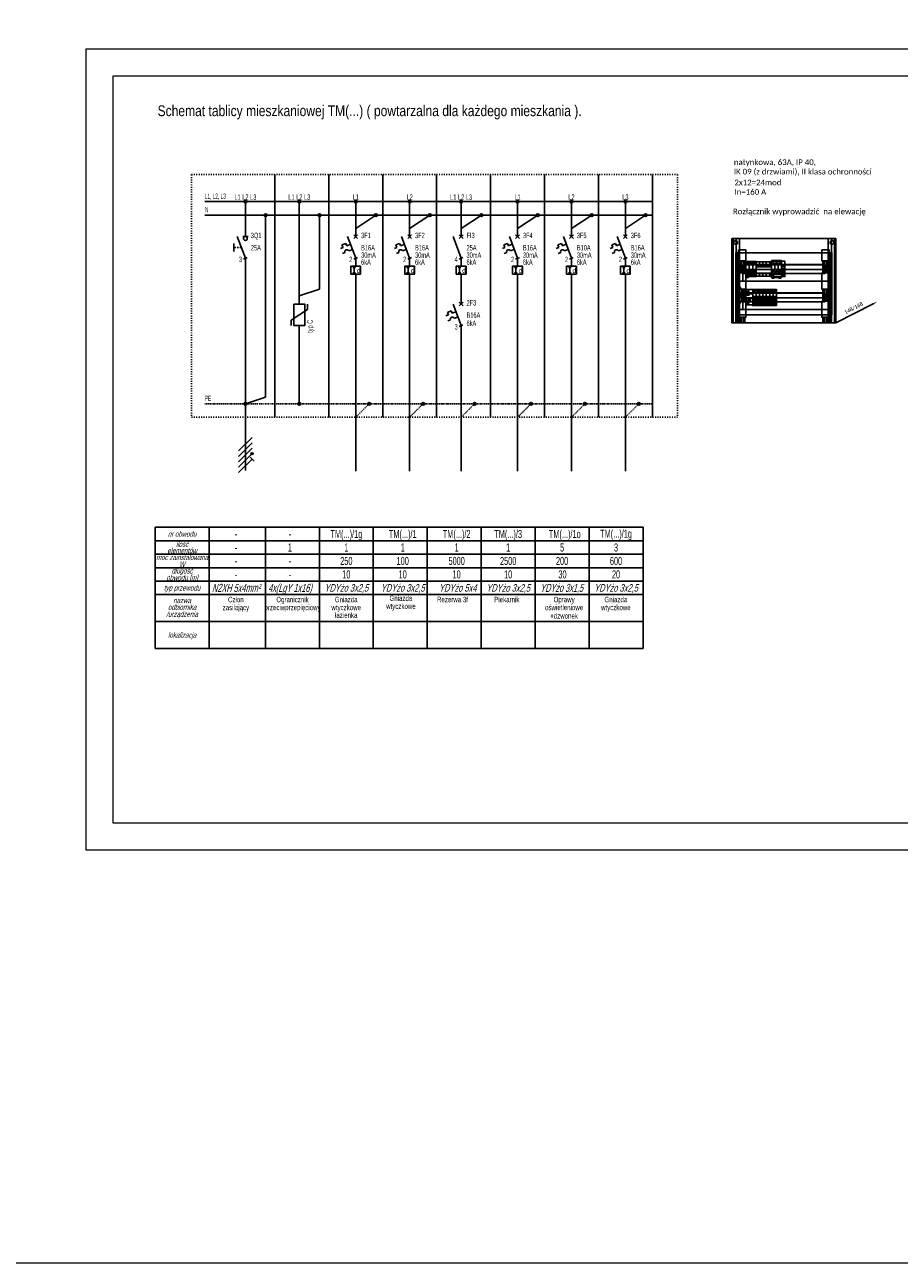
# Model space of a CAD drawing. Header units: millimetres. Extents: x 284606 to 628701, y -213781 to -93475.
# Tile 72 of 102: x 320077 to 323319, y -119282 to -114688. Entities that reach past the tile are written whole.
import ezdxf
from ezdxf.enums import TextEntityAlignment as Align

# ---------------------------------------------------------------- set-up
doc = ezdxf.new("R2010")
doc.units = ezdxf.units.MM
doc.linetypes.add('ACAD_ISO03W100', pattern=[30, 12, -18])
doc.linetypes.add('KRESKAKROPKA', pattern=[25.4, 12.7, -6.35, 0, -6.35])
doc.layers.get('0').update_dxf_attribs({"lineweight": 0})
doc.layers.add('!STR_Ocieplenie 0.05', color=1, linetype='Continuous', lineweight=5)
doc.layers.add('I-ee-tekst', color=7, linetype='Continuous', lineweight=13)
for name, color, linetype in [('4', 7, 'Continuous'), ('4_device', 7, 'Continuous'), ('4_device_descr', 7, 'Continuous'), ('6', 7, 'Continuous'), ('_ELPRO_APARATY', 6, 'Continuous'), ('_ELPRO_EL', 2, 'Continuous'), ('_ELPRO_TEKST', 7, 'Continuous'), ('I-ee-aparaty', 6, 'Continuous'), ('I-ee-linie', 2, 'Continuous'), ('LAYER1', 7, 'Continuous'), ('LAYER25', 7, 'Continuous'), ('LAYER31', 7, 'Continuous')]:
    doc.layers.add(name, color=color, linetype=linetype)
doc.styles.add('ELPRO', font='arial.ttf')
doc.styles.get("Standard").update_dxf_attribs({"font": 'calibri.ttf'})

# ---------------------------------------------------------------- blocks, each defined once
blk = doc.blocks.new('polaczenie_elektryczne')
h = blk.add_hatch(color=256)
h.dxf.hatch_style = 1
edge = h.paths.add_edge_path()
edge.add_ellipse((35, 175), major_axis=(0.5, 0), ratio=1, start_angle=0, end_angle=360)
blk.add_circle((35, 175), 0.5)
at = {"color": 7, "style": 'ELPRO', "width": 0.6}
blk.add_attdef('NUMER_FAZY', text='', height=2, dxfattribs=at).set_placement((35, 175.66), align=Align.CENTER)
blk = doc.blocks.new('3Q')
for p, q in [((55, 154), (52, 162)), ((54, 162), (56, 162)), ((55, 162), (55, 165)), ((50.73, 156.5), (50.73, 159.5)), ((55.69, 154.3), (54.31, 153.7)), ((55, 154), (55, 151))]:
    blk.add_line(p, q)
at = {"linetype": 'KRESKAKROPKA', "ltscale": 0.04}
blk.add_lwpolyline([(53.5, 158), (50.73, 158)], dxfattribs=at)
blk.add_circle((55, 161.3), 0.7)
at = {"color": 7, "style": 'ELPRO', "width": 0.6}
for tag, p in [('NUMER_APARATU', (57, 161.45)), ('PRAD_ZNAMIONOWY', (57, 156.89)), ('ZWARCIOWA_ZDOLNOSC_LACZENIOWA', (57, 153.89))]:
    blk.add_attdef(tag, p, '', height=2, dxfattribs=at)
blk.add_attdef('ILOSC_BIEGUNOW', text='', height=2, dxfattribs=at).set_placement((53.74, 152.56), align=Align.RIGHT)
blk.add_attdef('NUMER_KATALOGOWY', text='', height=2, rotation=90, dxfattribs=at).set_placement((51.94, 151.91), align=Align.RIGHT)
blk = doc.blocks.new('A$C2506')
blk.add_hatch(color=7).paths.add_polyline_path([(2.94, -13.5, 1), (2.06, -13.5, 1)])
for p, q in [((-2.5, -12.5), (2.5, -7.5)), ((-2.5, -14.5), (2.5, -9.5)), ((-2.5, -16.5), (2.5, -11.5)), ((-2.5, -18.5), (2.5, -13.5)), ((-2.5, -20.5), (2.5, -15.5)), ((1.75, -14.75), (3.25, -16.25))]:
    blk.add_line(p, q)
at = {"color": 7}
blk.add_circle((2.5, -13.5), 0.435, dxfattribs=at)
blk = doc.blocks.new('ochronnik_typ_C')
for p, q in [((235, 140), (235, 137)), ((238, 135), (232, 131)), ((238, 137), (238, 135)), ((232, 131), (232, 129)), ((235, 129), (235, 126))]:
    blk.add_line(p, q)
blk.add_lwpolyline([(233, 137), (237, 137), (237, 129), (233, 129)], close=True)
at = {"color": 7, "style": 'ELPRO', "width": 0.6}
for tag, p in [('NUMER_KATALOGOWY', (231.14, 131.2)), ('TYP', (239.94, 131.2))]:
    blk.add_attdef(tag, text='', height=2, rotation=90, dxfattribs=at).set_placement(p, align=Align.RIGHT)
blk = doc.blocks.new('3F')
for p, q in [((155, 154), (152, 162)), ((154.29, 162.71), (155.71, 161.29)), ((154.29, 161.29), (155.71, 162.71)), ((155, 162), (155, 165)), ((149.38, 157.59), (150.3, 157.99)), ((149.91, 158.91), (151.29, 159.5)), ((150.3, 157.99), (149.91, 158.91)), ((151.29, 159.5), (151.68, 158.58)), ((151.68, 158.58), (153.06, 159.17)), ((153.76, 157.29), (152.39, 156.7)), ((150.09, 155.72), (151.01, 156.11)), ((155.69, 154.3), (154.31, 153.7)), ((155, 154), (155, 151)), ((153.89, 150.55), (154.89, 150.55)), ((154.89, 148.55), (153.89, 148.55)), ((154.39, 150.55), (154.39, 148.55)), ((155, 148.1), (155, 144))]:
    blk.add_line(p, q)
blk.add_lwpolyline([(153.19, 151), (156.81, 151), (156.81, 148.1), (153.19, 148.1)], close=True)
blk.add_arc((151.7, 156.41), 0.75, 23.1986, 203.1986)
at = {"width": 0.8}
blk.add_text('d', height=1.75, dxfattribs=at).set_placement((155.39, 148.55))
at = {"color": 7, "style": 'ELPRO', "width": 0.6}
for tag, p in [('NUMER_APARATU', (157, 161.45)), ('PRAD_ZNAMIONOWY', (157, 156.89)), ('ZWARCIOWA_ZDOLNOSC_LACZENIOWA', (157, 151.54)), ('PRAD_ROZNICOWY', (157, 154.15))]:
    blk.add_attdef(tag, p, '', height=2, dxfattribs=at)
blk.add_attdef('ILOSC_BIEGUNOW', text='', height=2, dxfattribs=at).set_placement((153.74, 152.56), align=Align.RIGHT)
blk.add_attdef('NUMER_KATALOGOWY', text='', height=2, rotation=90, dxfattribs=at).set_placement((151.94, 151.91), align=Align.RIGHT)
blk = doc.blocks.new('FI')
for p, q in [((175, 154), (172, 162)), ((174.29, 162.71), (175.71, 161.29)), ((174.29, 161.29), (175.71, 162.71)), ((175, 162), (175, 165)), ((175.69, 154.3), (174.31, 153.7)), ((175, 154), (175, 151)), ((173.89, 150.55), (174.89, 150.55)), ((174.89, 148.55), (173.89, 148.55)), ((174.39, 150.55), (174.39, 148.55)), ((175, 148.1), (175, 144))]:
    blk.add_line(p, q)
blk.add_lwpolyline([(173.19, 151), (176.81, 151), (176.81, 148.1), (173.19, 148.1)], close=True)
at = {"width": 0.8}
blk.add_text('d', height=1.75, dxfattribs=at).set_placement((175.39, 148.55))
at = {"color": 7, "style": 'ELPRO', "width": 0.6}
for tag, p in [('NUMER_APARATU', (177, 161.45)), ('PRAD_ZNAMIONOWY', (177, 156.89)), ('ZWARCIOWA_ZDOLNOSC_LACZENIOWA', (177, 151.54)), ('PRAD_ROZNICOWY', (177, 154.15))]:
    blk.add_attdef(tag, p, '', height=2, dxfattribs=at)
blk.add_attdef('ILOSC_BIEGUNOW', text='', height=2, dxfattribs=at).set_placement((173.74, 152.56), align=Align.RIGHT)
blk.add_attdef('NUMER_KATALOGOWY', text='', height=2, rotation=90, dxfattribs=at).set_placement((171.94, 151.91), align=Align.RIGHT)
blk = doc.blocks.new('2F')
for p, q in [((135, 154), (132, 162)), ((134.29, 162.71), (135.71, 161.29)), ((134.29, 161.29), (135.71, 162.71)), ((135, 162), (135, 165)), ((129.38, 157.59), (130.3, 157.99)), ((129.91, 158.91), (131.29, 159.5)), ((130.3, 157.99), (129.91, 158.91)), ((131.29, 159.5), (131.68, 158.58)), ((131.68, 158.58), (133.06, 159.17)), ((133.76, 157.29), (132.39, 156.7)), ((130.09, 155.72), (131.01, 156.11)), ((135.69, 154.3), (134.31, 153.7)), ((135, 154), (135, 151))]:
    blk.add_line(p, q)
blk.add_arc((131.7, 156.41), 0.75, 23.1986, 203.1986)
at = {"color": 7, "style": 'ELPRO', "width": 0.6}
for tag, p in [('NUMER_APARATU', (137, 161.45)), ('PRAD_ZNAMIONOWY', (137, 156.89)), ('ZWARCIOWA_ZDOLNOSC_LACZENIOWA', (137, 153.89))]:
    blk.add_attdef(tag, p, '', height=2, dxfattribs=at)
blk.add_attdef('ILOSC_BIEGUNOW', text='', height=2, dxfattribs=at).set_placement((133.74, 152.56), align=Align.RIGHT)
blk.add_attdef('NUMER_KATALOGOWY', text='', height=2, rotation=90, dxfattribs=at).set_placement((131.94, 151.91), align=Align.RIGHT)
blk = doc.blocks.new('__EDIGRA2__3019_G')
at = {"layer": 'LAYER25', "color": 7}
for points in [[(0, 0), (18, 0), (18, -85), (0, -85)], [(0, -57), (13, -57), (13, -63), (0, -63)], [(4, -64), (14, -64), (14, -68), (4, -68)], [(9, -7), (10, -7), (10, -8), (11, -8), (11, -9), (10, -9), (10, -11), (9, -11), (9, -9), (7, -9), (7, -8), (9, -8)], [(9, -74), (10, -74), (10, -76), (12, -76), (12, -77), (10, -77), (10, -78), (9, -78), (9, -77), (8, -77), (8, -76), (9, -76)]]:
    blk.add_lwpolyline(points, close=True, dxfattribs=at)
for centre, radius in [((9, -9), 4), ((9.5, -8.5), 3.5), ((9.5, -8.5), 2.5), ((10, -76), 4), ((9.5, -76.5), 3.5), ((9.5, -76.5), 2.5)]:
    blk.add_circle(centre, radius, dxfattribs=at)
at = {"layer": 'LAYER31', "color": 7}
for p, q in [((0, -38), (18, -38)), ((0, -40), (18, -40)), ((4, -55), (14, -55))]:
    blk.add_line(p, q, dxfattribs=at)
for points in [[(0, -19), (18, -19), (18, -64), (0, -64)], [(0, -58), (18, -58), (18, -64), (0, -64)], [(4, -44), (14, -44), (14, -46), (4, -46)], [(4, -46), (14, -46), (14, -58), (4, -58)], [(5, -38), (13, -38), (13, -39), (5, -39)]]:
    blk.add_lwpolyline(points, close=True, dxfattribs=at)
blk.add_circle((9, -51), 9, dxfattribs=at)
blk = doc.blocks.new('d_isw_60_3p')
at = {"layer": '4_device'}
for p, q in [((0, 81), (0, 0)), ((0, 81), (18, 81)), ((11.3, 76), (6.3, 70.4)), ((11.7, 75.6), (6.7, 70)), ((18, 81), (54, 81)), ((18, 81), (18, 31.7)), ((18, 81), (18, 31.7)), ((29.3, 76), (24.3, 70.4)), ((29.7, 75.6), (24.7, 70)), ((36, 81), (36, 31.7)), ((47.3, 76), (42.3, 70.4)), ((47.7, 75.6), (42.7, 70)), ((54, 81), (54, 0)), ((0, 63), (18, 63)), ((0, 18), (18, 18)), ((0, 0), (18, 0)), ((3.5, 38), (3.5, 23)), ((3.5, 38), (14.5, 38)), ((3.5, 34.2), (14.5, 34.2)), ((3.5, 31.7), (21.5, 31.7)), ((3.5, 29.2), (21.5, 29.2)), ((3.5, 23), (21.5, 23)), ((3.5, -5), (3.5, 0)), ((11.3, 5), (6.3, 10.6)), ((11.7, 5.4), (6.7, 11)), ((14.5, 38), (14.5, 23)), ((14.5, -5), (14.5, 0)), ((18, 63), (54, 63)), ((18, 23), (18, 0)), ((18, 23), (18, 0)), ((18, 18), (54, 18)), ((18, 0), (54, 0)), ((21.5, 38), (21.5, 23)), ((21.5, 38), (32.5, 38)), ((21.5, 34.2), (32.5, 34.2)), ((21.5, 31.7), (39.5, 31.7)), ((21.5, 29.2), (39.5, 29.2)), ((21.5, 23), (39.5, 23)), ((29.3, 5), (24.3, 10.6)), ((29.7, 5.4), (24.7, 11)), ((32.5, 38), (32.5, 23)), ((36, 23), (36, 0)), ((39.5, 38), (39.5, 23)), ((39.5, 38), (50.5, 38)), ((39.5, 34.2), (50.5, 34.2)), ((39.5, 31.7), (50.5, 31.7)), ((39.5, 29.2), (50.5, 29.2)), ((39.5, 23), (50.5, 23)), ((47.3, 5), (42.3, 10.6)), ((47.7, 5.4), (42.7, 11)), ((50.5, 38), (50.5, 23)), ((3.5, -5), (14.5, -5)), ((6.5, -1.5), (11.5, -1.5)), ((6.5, -3.5), (11.5, -3.5))]:
    blk.add_line(p, q, dxfattribs=at)
for centre in [(9, 73), (27, 73), (45, 73), (9, 8), (27, 8), (45, 8)]:
    blk.add_circle(centre, 3.75, dxfattribs=at)
for centre, start, end in [((6.5, -2.5), 90, 270), ((11.5, -2.5), 270, 90)]:
    blk.add_arc(centre, 1, start, end, dxfattribs=at)
at = {"layer": '4_device_descr', "lineweight": 0, "width": 0.8}
blk.add_attdef('DESIGNATION', (34.5, 96), '', height=15, rotation=90, dxfattribs=at)
at = {"layer": '4_device_descr', "lineweight": 0, "flags": 1}
for tag, p in [('2', (3.9, 68.7)), ('3', (3.9, 64.7)), ('1', (3.9, 72.7)), ('4', (3.9, 60.7)), ('5', (3.9, 56.7)), ('LONGNAME', (3.9, 44.7)), ('REFNB', (3.9, 36.7))]:
    blk.add_attdef(tag, p, '', height=2.5, dxfattribs=at)
at = {"layer": '4_device_descr', "flags": 1}
for tag, p in [('6', (3.9, 52.7)), ('7', (3.9, 48.7))]:
    blk.add_attdef(tag, p, '', height=2.5, dxfattribs=at)
at = {"layer": '4_device_descr', "lineweight": 50}
blk.add_attdef('SHORTNAME', (3.9, 40.7), '', height=4, dxfattribs=at)
blk = doc.blocks.new('__EDIGRA2__3035_G')
at = {"layer": 'LAYER25', "color": 7}
for p, q in [((6, -69), (6, -65)), ((13, -69), (13, -65)), ((0, -73), (18, -73)), ((3, -76), (7, -76)), ((4, -67), (8, -67)), ((5, -78), (5, -74)), ((10, -76), (14, -76)), ((11, -67), (15, -67)), ((12, -78), (12, -74))]:
    blk.add_line(p, q, dxfattribs=at)
blk.add_lwpolyline([(0, 0), (18, 0), (18, -81), (0, -81)], close=True, dxfattribs=at)
for centre in [(6.5, -66.5), (13.5, -66.5), (5.5, -76.5), (12.5, -76.5)]:
    blk.add_circle(centre, 2.5, dxfattribs=at)
at = {"layer": 'LAYER31', "color": 7}
blk.add_line((4, -49), (14, -49), dxfattribs=at)
for points in [[(0, -18), (18, -18), (18, -63), (0, -63)], [(0, -19), (18, -19), (18, -22), (0, -22)], [(0, -27), (18, -27), (18, -39), (0, -39)], [(4, -49), (5, -46), (5, -44), (7, -41), (9, -40), (10, -40), (12, -41), (13, -44), (14, -46), (14, -49)], [(14, -49), (14, -51), (13, -54), (12, -56), (10, -58), (9, -58), (7, -56), (5, -54), (5, -51), (4, -49)]]:
    blk.add_lwpolyline(points, close=True, dxfattribs=at)
at = {"layer": 'LAYER31', "color": 7, "width": 0.75}
for s, p in [('2', (15, -50)), ('3', (15, -57)), ('1', (15, -44))]:
    blk.add_text(s, height=3, dxfattribs=at).set_placement(p)
blk = doc.blocks.new('__EDIGRA2__3089_G')
at = {"layer": 'LAYER25', "color": 7}
for p, q in [((18, -16), (18, 0)), ((36, -16), (36, 0)), ((54, -16), (54, 0)), ((72, -16), (72, 0)), ((18, -77), (18, -61)), ((36, -77), (36, -61)), ((54, -77), (54, -61)), ((72, -77), (72, -61))]:
    blk.add_line(p, q, dxfattribs=at)
blk.add_lwpolyline([(0, 0), (81, 0), (81, -77), (0, -77)], close=True, dxfattribs=at)
at = {"layer": 'LAYER31', "color": 7}
for points in [[(0, -16), (81, -16), (81, -61), (0, -61)], [(0, -23), (81, -23), (81, -27), (0, -27)]]:
    blk.add_lwpolyline(points, close=True, dxfattribs=at)
blk = doc.blocks.new('d_prd_3p')
at = {"layer": '4_device'}
for p, q in [((0, 90), (54, 90)), ((0, 90), (0, 0)), ((0, 87), (18, 87)), ((0, 73.5), (0, 16.5)), ((0, 73.5), (0, 16.5)), ((0, 73.5), (18, 73.5)), ((0, 67.5), (18, 67.5)), ((18, 87), (36, 87)), ((18, 73.5), (36, 73.5)), ((18, 73.5), (18, 16.5)), ((18, 67.5), (36, 67.5)), ((36, 87), (54, 87)), ((36, 73.5), (36, 16.5)), ((36, 73.5), (36, 16.5)), ((36, 73.5), (54, 73.5)), ((36, 67.5), (54, 67.5)), ((54, 90), (54, 0)), ((0, 22.5), (18, 22.5)), ((0, 16.5), (18, 16.5)), ((0, 3), (18, 3)), ((0, 0), (18, 0)), ((7.8, 30.6), (7.8, 34.3)), ((10.1, 30.6), (10.1, 34.3)), ((18, 22.5), (36, 22.5)), ((18, 16.5), (36, 16.5)), ((18, 3), (36, 3)), ((25.8, 30.6), (25.8, 34.3)), ((28.1, 30.6), (28.1, 34.3)), ((36, 22.5), (54, 22.5)), ((36, 16.5), (54, 16.5)), ((36, 3), (54, 3)), ((43.8, 30.6), (43.8, 34.3)), ((46.1, 30.6), (46.1, 34.3)), ((3, 0), (3, -1.5)), ((4.5, -3), (13.5, -3)), ((15, 0), (15, -1.5)), ((18, 0), (36, 0)), ((36, 0), (54, 0)), ((39, 0), (39, -1.5)), ((40.5, -3), (49.5, -3)), ((51, 0), (51, -1.5))]:
    blk.add_line(p, q, dxfattribs=at)
for centre, radius in [((9, 80), 3.5), ((27, 80), 3.5), ((45, 80), 3.5), ((9, 10), 3.5), ((9, 37.6), 1.15), ((45, 37.6), 1.15)]:
    blk.add_circle(centre, radius, dxfattribs=at)
for centre, radius, start, end in [((9, 34.3), 1.15, 0, 180), ((9, 30.6), 1.15, 180, 0), ((27, 34.3), 1.15, 0, 180), ((27, 30.6), 1.15, 180, 0), ((45, 34.3), 1.15, 0, 180), ((45, 30.6), 1.15, 180, 0), ((4.5, -1.5), 1.5, 180, 270), ((13.5, -1.5), 1.5, 270, 0), ((40.5, -1.5), 1.5, 180, 270), ((49.5, -1.5), 1.5, 270, 0)]:
    blk.add_arc(centre, radius, start, end, dxfattribs=at)
at = {"layer": '4_device_descr', "lineweight": 50, "width": 0.8}
blk.add_attdef('DESIGNATION', (34.5, 105), '', height=15, rotation=90, dxfattribs=at)
at = {"layer": '4_device_descr', "lineweight": 0, "flags": 1}
for tag, p in [('2', (3.9, 77.7)), ('3', (3.9, 73.7)), ('4', (3.9, 69.7)), ('5', (3.9, 65.7)), ('1', (3.9, 81.7)), ('LONGNAME', (3.9, 53.7)), ('REFNB', (3.9, 45.7))]:
    blk.add_attdef(tag, p, '', height=2.5, dxfattribs=at)
at = {"layer": '4_device_descr', "flags": 1}
for tag, p in [('6', (3.9, 61.7)), ('7', (3.9, 57.7))]:
    blk.add_attdef(tag, p, '', height=2.5, dxfattribs=at)
at = {"layer": '4_device_descr', "lineweight": 50}
blk.add_attdef('SHORTNAME', (3.9, 49.7), '', height=4, dxfattribs=at)
blk = doc.blocks.new('__EDIGRA2__3057_G')
at = {"layer": 'LAYER25', "color": 7}
blk.add_lwpolyline([(0, 0), (36, 0), (36, -81), (0, -81)], close=True, dxfattribs=at)
for centre in [(5, -11), (14, -11), (5, -72), (14, -72)]:
    blk.add_circle(centre, 3, dxfattribs=at)
at = {"layer": 'LAYER31', "color": 7}
for p, q in [((0, -47), (36, -47)), ((20, -47), (20, -60))]:
    blk.add_line(p, q, dxfattribs=at)
for points in [[(0, -18), (36, -18), (36, -63), (0, -63)], [(0, -47), (23, -47), (23, -60), (0, -60)], [(0, -60), (18, -60), (18, -63), (0, -63)], [(4, -47), (14, -47), (14, -60), (4, -60)], [(5, -25), (17, -25), (17, -29), (5, -29)], [(18, -18), (36, -18), (36, -23), (18, -23)], [(18, -60), (23, -60), (23, -61), (18, -61)]]:
    blk.add_lwpolyline(points, close=True, dxfattribs=at)

msp = doc.modelspace()

# ---------------------------------------------------------------- linework, layer by layer
at = {"layer": '!STR_Ocieplenie 0.05', "color": 253, "ltscale": 1.5, "true_color": 0x999999}
msp.add_lwpolyline([(310051.6, -93474.8), (332648.5, -93474.8), (332648.5, -119282.2), (310051.6, -119282.2)], close=True, dxfattribs=at)
for p, q in [((324502.9, -114778.8), (320302.9, -114778.8)), ((320302.9, -114778.8), (320302.9, -117748.8)), ((320302.9, -117748.8), (324502.9, -117748.8))]:
    msp.add_line(p, q)
msp.add_lwpolyline([(324402.9, -114878.8), (320402.9, -114878.8), (320402.9, -117648.8), (324402.9, -117648.8)], close=True)
at = {"layer": '6'}
msp.add_line((323085, -115794.2), (323223, -115723.2), dxfattribs=at)
msp.add_solid([(323221.3, -115720.6), (323223.9, -115725.8), (323238.2, -115715.2)], dxfattribs=at)
at = {"layer": '_ELPRO_EL', "color": 7, "linetype": 'ACAD_ISO03W100', "ltscale": 0.3}
for p, q in [((320695, -115244.1), (320695, -116144.1)), ((320695, -115244.1), (322496.9, -115244.1)), ((322496.9, -115244.1), (322496.9, -116144.1)), ((320695, -116144.1), (322496.9, -116144.1))]:
    msp.add_line(p, q, dxfattribs=at)
at = {"layer": '_ELPRO_EL', "color": 252}
for p, q in [((321004.1, -115244.1), (321004.1, -116144.1)), ((321204.1, -115244.1), (321204.1, -116144.1)), ((321204.1, -115244.1), (321204.1, -116144.1)), ((321204.1, -115244.1), (321204.1, -116144.1)), ((321404.1, -115244.1), (321404.1, -116144.1)), ((321404.1, -115244.1), (321404.1, -116144.1)), ((321604.1, -115244.1), (321604.1, -116144.1)), ((321604.1, -115244.1), (321604.1, -116144.1)), ((321804.1, -115244.1), (321804.1, -116144.1)), ((321804.1, -115244.1), (321804.1, -116144.1)), ((322004.1, -115244.1), (322004.1, -116144.1)), ((322204.1, -115244.1), (322204.1, -116144.1)), ((322404.1, -115244.1), (322404.1, -116144.1)), ((322404.1, -115244.1), (322404.1, -116144.1))]:
    msp.add_line(p, q, dxfattribs=at)
at = {"layer": '_ELPRO_EL', "color": 5}
for p, q in [((320745, -115344.1), (322404.1, -115344.1)), ((321204.1, -115344.1), (322404.1, -115344.1)), ((320745, -115394.1), (322404.1, -115394.1)), ((321204.1, -115394.1), (322404.1, -115394.1))]:
    msp.add_line(p, q, dxfattribs=at)
at = {"layer": '_ELPRO_EL'}
for p, q in [((320895, -115444.1), (320895, -115344.1)), ((321095, -115444.1), (321095, -115344.1)), ((320970, -115394.1), (320970, -116069.1)), ((321170, -115394.1), (321170, -115669.1)), ((321095, -115444.1), (321095, -115694.1)), ((320895, -115584.1), (320895, -116341.1)), ((321170, -115669.1), (321095, -115694.1)), ((321095, -115834.1), (321095, -116094.1)), ((320970, -116069.1), (320895, -116094.1))]:
    msp.add_line(p, q, dxfattribs=at)
at = {"layer": '_ELPRO_EL', "color": 6, "linetype": 'ACAD_ISO03W100', "ltscale": 0.1}
for p in [(320745, -116094.1), (321204.1, -116094.1)]:
    msp.add_line(p, (322404.1, -116094.1), dxfattribs=at)
at = {"layer": 'I-ee-linie'}
for p, q in [((321304.1, -115444.1), (321304.1, -115344.1)), ((321504.1, -115444.1), (321504.1, -115344.1)), ((321695, -115444.1), (321695, -115344.1)), ((321904.1, -115444.1), (321904.1, -115344.1)), ((322104.1, -115444.1), (322104.1, -115344.1)), ((322304.1, -115444.1), (322304.1, -115344.1)), ((321304.1, -115444.1), (321379.1, -115394.1)), ((321504.1, -115444.1), (321579.1, -115394.1)), ((321695, -115444.1), (321770, -115394.1)), ((321904.1, -115444.1), (321979.1, -115394.1)), ((322104.1, -115444.1), (322179.1, -115394.1)), ((322304.1, -115444.1), (322379.1, -115394.1)), ((321304.1, -115654.1), (321304.1, -116344.1)), ((321504.1, -115654.1), (321504.1, -116344.1)), ((321695, -115654.1), (321695, -115694.1)), ((321904.1, -115654.1), (321904.1, -116344.1)), ((322104.1, -115654.1), (322104.1, -116344.1)), ((322304.1, -115654.1), (322304.1, -116344.1)), ((321695, -115834.1), (321695, -116344.1))]:
    msp.add_line(p, q, dxfattribs=at)
at = {"layer": 'I-ee-linie', "color": 6, "linetype": 'ACAD_ISO03W100', "ltscale": 0.1}
for p, q in [((321354.1, -116094.1), (321304.1, -116144.1)), ((321554.1, -116094.1), (321504.1, -116144.1)), ((321745, -116094.1), (321695, -116144.1)), ((321745, -116094.1), (321695, -116144.1)), ((321954.1, -116094.1), (321904.1, -116144.1)), ((322154.1, -116094.1), (322104.1, -116144.1)), ((322354.1, -116094.1), (322304.1, -116144.1))]:
    msp.add_line(p, q, dxfattribs=at)
at = {"layer": 'I-ee-linie', "color": 7}
for p, q in [((320560.3, -116552.1), (322369.4, -116552.1)), ((320560.3, -117002.1), (320560.3, -116552.1)), ((320760.3, -116552.1), (320760.3, -117002.1)), ((320969.4, -116552.1), (320969.4, -117002.1)), ((321169.4, -116552.1), (321169.4, -117002.1)), ((321169.4, -116552.1), (321169.4, -117002.1)), ((321169.4, -116552.1), (321169.4, -117002.1)), ((321369.4, -116552.1), (321369.4, -117002.1)), ((321369.4, -116552.1), (321369.4, -117002.1)), ((321569.4, -116552.1), (321569.4, -117002.1)), ((321569.4, -116552.1), (321569.4, -117002.1)), ((321569.4, -116552.1), (321569.4, -117002.1)), ((321569.4, -116552.1), (321569.4, -117002.1)), ((321569.4, -116552.1), (321569.4, -117002.1)), ((321769.4, -116552.1), (321769.4, -117002.1)), ((321769.4, -116552.1), (321769.4, -117002.1)), ((321969.4, -116552.1), (321969.4, -117002.1)), ((322169.4, -116552.1), (322169.4, -117002.1)), ((322169.4, -116552.1), (322169.4, -117002.1)), ((322369.4, -116552.1), (322369.4, -117002.1)), ((322369.4, -116552.1), (322369.4, -117002.1)), ((322369.4, -116552.1), (322369.4, -117002.1)), ((320560.3, -116602.1), (322369.4, -116602.1)), ((320560.3, -116652.1), (322369.4, -116652.1)), ((320560.3, -116702.1), (322369.4, -116702.1)), ((320560.3, -116752.1), (322369.4, -116752.1)), ((320560.3, -116802.1), (322369.4, -116802.1)), ((320560.3, -116902.1), (322369.4, -116902.1)), ((320560.3, -117002.1), (322369.4, -117002.1))]:
    msp.add_line(p, q, dxfattribs=at)
at = {"layer": 'I-ee-linie', "color": 0}
for p, q in [((321369.4, -116552.1), (320560.3, -116552.1)), ((320560.3, -116552.1), (320749.7, -116552.1))]:
    msp.add_line(p, q, dxfattribs=at)
at = {"layer": 'LAYER1', "color": 7}
for p, q in [((322704, -115481.4), (322704, -115794.2)), ((322715.2, -115481.4), (322715.2, -115794.2)), ((322727.1, -115481.4), (322727.1, -115661.3)), ((323056.1, -115481.4), (323056.1, -115794.2)), ((323068, -115481.4), (323068, -115794.2)), ((323079.2, -115481.4), (323079.2, -115794.2)), ((322716.6, -115533.9), (322716.6, -115638.9)), ((322721.5, -115533.9), (322721.5, -115638.9)), ((322725, -115533.9), (322725, -115638.9)), ((323058.2, -115533.9), (323058.2, -115638.9)), ((323061.7, -115533.9), (323061.7, -115638.9)), ((323066.6, -115533.9), (323066.6, -115638.9)), ((322740.4, -115578), (323042.8, -115578)), ((322740.4, -115595.5), (323042.8, -115595.5)), ((322716.6, -115638.9), (322716.6, -115743.9)), ((322720.1, -115673.9), (322720.1, -115686.5)), ((322721.5, -115638.9), (322721.5, -115743.9)), ((322725, -115638.9), (322725, -115743.9)), ((322734.8, -115673.9), (322734.8, -115686.5)), ((323058.2, -115638.9), (323058.2, -115743.9)), ((323061.7, -115638.9), (323061.7, -115743.9)), ((323066.6, -115638.9), (323066.6, -115743.9)), ((322720.1, -115708.9), (322720.1, -115696.3)), ((322727.1, -115721.5), (322727.1, -115794.2)), ((322734.8, -115708.9), (322734.8, -115696.3)), ((322740.4, -115683), (323042.8, -115683)), ((322740.4, -115700.5), (323042.8, -115700.5)), ((322716.6, -115743.9), (322716.6, -115794.2)), ((322721.5, -115743.9), (322721.5, -115794.2)), ((322725, -115743.9), (322725, -115794.2)), ((323058.2, -115743.9), (323058.2, -115794.2)), ((323061.7, -115743.9), (323061.7, -115794.2)), ((323066.6, -115743.9), (323066.6, -115794.2))]:
    msp.add_line(p, q, dxfattribs=at)
at = {"layer": 'LAYER1', "color": 253}
for p, q in [((322739.7, -115610.9), (322739.7, -115638.9)), ((322739.7, -115715.9), (322739.7, -115743.9))]:
    msp.add_line(p, q, dxfattribs=at)
at = {"layer": 'LAYER1', "color": 7}
for points in [[(322699.1, -115794.2), (322699.1, -115481.4), (323084.1, -115481.4), (323084.1, -115794.2)], [(323084.1, -115794.2), (323084.1, -115481.4), (322699.1, -115481.4), (322699.1, -115794.2)], [(322726.4, -115794.2), (322726.4, -115773.3), (322747.4, -115773.3), (322747.4, -115794.2)], [(322726.4, -115794.2), (322726.4, -115773.3), (322747.4, -115773.3), (322747.4, -115794.2)], [(322733.4, -115794.2), (322733.4, -115773.3), (322740.4, -115773.3), (322740.4, -115794.2)], [(322733.4, -115794.2), (322733.4, -115773.3), (322740.4, -115773.3), (322740.4, -115794.2)], [(323035.8, -115794.2), (323035.8, -115773.3), (323056.8, -115773.3), (323056.8, -115794.2)], [(323035.8, -115794.2), (323035.8, -115773.3), (323056.8, -115773.3), (323056.8, -115794.2)], [(323042.8, -115794.2), (323042.8, -115773.3), (323049.8, -115773.3), (323049.8, -115794.2)], [(323042.8, -115794.2), (323042.8, -115773.3), (323049.8, -115773.3), (323049.8, -115794.2)]]:
    msp.add_lwpolyline(points, dxfattribs=at)
for points in [[(322699.1, -115481.4), (323084.1, -115481.4), (323084.1, -115794.2), (322699.1, -115794.2)], [(322713.1, -115794.2), (322713.1, -115763.9), (323070.1, -115763.9), (323070.1, -115533.9), (322713.1, -115533.9), (322713.1, -115794.2)], [(322713.1, -115638.9), (322739.7, -115638.9), (322739.7, -115610.9), (323043.5, -115610.9), (323043.5, -115578.7), (322739.7, -115578.7), (322739.7, -115638.9), (323070.1, -115638.9), (323070.1, -115533.9), (322713.1, -115533.9)], [(322722.9, -115523.4), (322750.9, -115523.4), (322750.9, -115563.3), (322722.9, -115563.3)], [(323032.3, -115523.4), (323060.3, -115523.4), (323060.3, -115563.3), (323032.3, -115563.3)], [(322726.4, -115563.3), (322747.4, -115563.3), (322747.4, -115608.8), (322726.4, -115608.8)], [(322726.4, -115563.3), (322747.4, -115563.3), (322747.4, -115608.8), (322726.4, -115608.8)], [(322733.4, -115563.3), (322740.4, -115563.3), (322740.4, -115608.8), (322733.4, -115608.8)], [(322733.4, -115563.3), (322740.4, -115563.3), (322740.4, -115608.8), (322733.4, -115608.8)], [(323035.8, -115563.3), (323056.8, -115563.3), (323056.8, -115608.8), (323035.8, -115608.8)], [(323035.8, -115563.3), (323056.8, -115563.3), (323056.8, -115608.8), (323035.8, -115608.8)], [(323042.8, -115563.3), (323049.8, -115563.3), (323049.8, -115608.8), (323042.8, -115608.8)], [(323042.8, -115563.3), (323049.8, -115563.3), (323049.8, -115608.8), (323042.8, -115608.8)], [(322722.9, -115608.8), (322750.9, -115608.8), (322750.9, -115668.3), (322722.9, -115668.3)], [(323032.3, -115608.8), (323060.3, -115608.8), (323060.3, -115668.3), (323032.3, -115668.3)], [(322713.1, -115743.9), (322739.7, -115743.9), (322739.7, -115715.9), (323043.5, -115715.9), (323043.5, -115683.7), (322739.7, -115683.7), (322739.7, -115743.9), (323070.1, -115743.9), (323070.1, -115638.9), (322713.1, -115638.9)], [(322718, -115708.9), (322718.7, -115711.7), (322720.1, -115713.8), (322721.5, -115716.6), (322722.2, -115718.7), (322723.6, -115719.4), (322725, -115720.8), (322726.4, -115720.8), (322727.1, -115720.8), (322729.2, -115720.8), (322731.3, -115719.4), (322732.7, -115717.3), (322734.1, -115715.2), (322735.5, -115711.7), (322736.9, -115708.9), (322736.9, -115673.9), (322735.5, -115671.1), (322734.1, -115667.6), (322732.7, -115665.5), (322731.3, -115663.4), (322729.9, -115662), (322728.5, -115661.3), (322727.1, -115661.3), (322726.4, -115661.3), (322724.3, -115662), (322722.9, -115663.4), (322721.5, -115665.5), (322720.1, -115667.6), (322718.7, -115670.4), (322718, -115673.9), (322718, -115691.4)], [(322726.4, -115668.3), (322747.4, -115668.3), (322747.4, -115713.8), (322726.4, -115713.8)], [(322726.4, -115668.3), (322747.4, -115668.3), (322747.4, -115713.8), (322726.4, -115713.8)], [(322733.4, -115668.3), (322740.4, -115668.3), (322740.4, -115713.8), (322733.4, -115713.8)], [(322733.4, -115668.3), (322740.4, -115668.3), (322740.4, -115713.8), (322733.4, -115713.8)], [(323035.8, -115668.3), (323056.8, -115668.3), (323056.8, -115713.8), (323035.8, -115713.8)], [(323035.8, -115668.3), (323056.8, -115668.3), (323056.8, -115713.8), (323035.8, -115713.8)], [(323042.8, -115668.3), (323049.8, -115668.3), (323049.8, -115713.8), (323042.8, -115713.8)], [(323042.8, -115668.3), (323049.8, -115668.3), (323049.8, -115713.8), (323042.8, -115713.8)], [(322722.9, -115713.8), (322750.9, -115713.8), (322750.9, -115773.3), (322722.9, -115773.3)], [(323032.3, -115713.8), (323060.3, -115713.8), (323060.3, -115773.3), (323032.3, -115773.3)]]:
    msp.add_lwpolyline(points, close=True, dxfattribs=at)
for points in [[(322722.9, -115666.2, 0.189869), (322720.1, -115673.9, 0.189869)], [(322731.3, -115666.2, 0.666667), (322722.9, -115666.2, 0.666667)], [(322731.3, -115666.2, 0.041595), (322734.8, -115673.9, 0.041595)], [(322720.1, -115708.9, 0.302776), (322722.9, -115716.6, 0.302776)], [(322722.9, -115716.6, 0.666667), (322731.3, -115716.6, 0.666667)], [(322734.8, -115708.9, 0.109772), (322731.3, -115716.6, 0.109772)]]:
    msp.add_lwpolyline(points, format="xyb", dxfattribs=at)
for centre, radius in [((322713.1, -115495.4), 7), ((323070.1, -115495.4), 7), ((322732.7, -115586.4), 4.9), ((323051.2, -115586.4), 4.9), ((322737.6, -115594.8), 2.8), ((323045.6, -115594.8), 2.8), ((322727.4, -115691), 8.75), ((322727.1, -115691.4), 6.3), ((322727.1, -115691.4), 6.3), ((322732.7, -115691.4), 4.9), ((322737.6, -115699.8), 2.8), ((323045.6, -115699.8), 2.8), ((323051.2, -115691.4), 4.9)]:
    msp.add_circle(centre, radius, dxfattribs=at)

# ---------------------------------------------------------------- block references
at = {"color": 6, "xscale": 10, "yscale": 10, "zscale": 10}
msp.add_blockref('A$C2506', (320895, -116144.1), dxfattribs=at)
at = {"layer": '4', "xscale": 0.7000000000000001, "yscale": 0.7000000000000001, "zscale": 0.7000000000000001}
for name, p in [('d_isw_60_3p', (322750.9, -115622.4)), ('d_prd_3p', (322845.4, -115625.7))]:
    msp.add_blockref(name, p, dxfattribs=at)
at = {"layer": '_ELPRO_APARATY'}
ref = msp.add_blockref('3Q', (320345, -117094.1), dxfattribs=dict(at, xscale=10, yscale=10, zscale=10))
ref.add_attrib('NUMER_APARATU', '3Q1', (320915, -115479.6), dxfattribs={"layer": '0', "color": 7, "height": 20, "style": 'ELPRO', "width": 0.6})
ref.add_attrib('PRAD_ZNAMIONOWY', '25A', (320915, -115525.2), dxfattribs={"layer": '0', "color": 7, "height": 20, "style": 'ELPRO', "width": 0.6})
ref.add_attrib('ILOSC_BIEGUNOW', '3', dxfattribs={"layer": '0', "color": 7, "height": 20, "style": 'ELPRO', "width": 0.6}).set_placement((320882.4, -115568.5), align=Align.RIGHT)
at = {"layer": '_ELPRO_EL', "xscale": 10, "yscale": 10, "zscale": 10}
for p in [(320545, -117094.1), (320745, -117094.1)]:
    msp.add_blockref('polaczenie_elektryczne', p, dxfattribs=at).add_auto_attribs({'NUMER_FAZY': 'L1 L2 L3'})
for p in [(320620, -117144.1), (320820, -117144.1), (320545, -117844.1), (320745, -117844.1)]:
    msp.add_blockref('polaczenie_elektryczne', p, dxfattribs=at)
at = {"layer": 'I-ee-aparaty'}
ref = msp.add_blockref('3F', (319754.1, -117094.1), dxfattribs=dict(at, xscale=10, yscale=10, zscale=10))
ref.add_attrib('PRAD_ROZNICOWY', '30mA', (321324.1, -115552.7), dxfattribs={"layer": '0', "color": 7, "height": 20, "style": 'ELPRO', "width": 0.6})
ref.add_attrib('NUMER_APARATU', '3F1', (321324.1, -115479.6), dxfattribs={"layer": '0', "color": 7, "height": 20, "style": 'ELPRO', "width": 0.6})
ref.add_attrib('ZWARCIOWA_ZDOLNOSC_LACZENIOWA', '6kA', (321324.1, -115578.7), dxfattribs={"layer": '0', "color": 7, "height": 20, "style": 'ELPRO', "width": 0.6})
ref.add_attrib('PRAD_ZNAMIONOWY', 'B16A', (321324.1, -115525.2), dxfattribs={"layer": '0', "color": 7, "height": 20, "style": 'ELPRO', "width": 0.6})
ref.add_attrib('ILOSC_BIEGUNOW', '2', dxfattribs={"layer": '0', "color": 7, "height": 20, "style": 'ELPRO', "width": 0.6}).set_placement((321291.5, -115568.5), align=Align.RIGHT)
ref = msp.add_blockref('3F', (319954.1, -117094.1), dxfattribs=dict(at, xscale=10, yscale=10, zscale=10))
ref.add_attrib('PRAD_ROZNICOWY', '30mA', (321524.1, -115552.7), dxfattribs={"layer": '0', "color": 7, "height": 20, "style": 'ELPRO', "width": 0.6})
ref.add_attrib('NUMER_APARATU', '3F2', (321524.1, -115479.6), dxfattribs={"layer": '0', "color": 7, "height": 20, "style": 'ELPRO', "width": 0.6})
ref.add_attrib('ZWARCIOWA_ZDOLNOSC_LACZENIOWA', '6kA', (321524.1, -115578.7), dxfattribs={"layer": '0', "color": 7, "height": 20, "style": 'ELPRO', "width": 0.6})
ref.add_attrib('PRAD_ZNAMIONOWY', 'B16A', (321524.1, -115525.2), dxfattribs={"layer": '0', "color": 7, "height": 20, "style": 'ELPRO', "width": 0.6})
ref.add_attrib('ILOSC_BIEGUNOW', '2', dxfattribs={"layer": '0', "color": 7, "height": 20, "style": 'ELPRO', "width": 0.6}).set_placement((321491.5, -115568.5), align=Align.RIGHT)
ref = msp.add_blockref('FI', (319945, -117094.1), dxfattribs=dict(at, xscale=10, yscale=10, zscale=10))
ref.add_attrib('PRAD_ZNAMIONOWY', '25A', (321715, -115525.2), dxfattribs={"layer": '0', "color": 7, "height": 20, "style": 'ELPRO', "width": 0.6})
ref.add_attrib('ZWARCIOWA_ZDOLNOSC_LACZENIOWA', '6kA', (321715, -115578.7), dxfattribs={"layer": '0', "color": 7, "height": 20, "style": 'ELPRO', "width": 0.6})
ref.add_attrib('NUMER_APARATU', 'FI3', (321715, -115479.6), dxfattribs={"layer": '0', "color": 7, "height": 20, "style": 'ELPRO', "width": 0.6})
ref.add_attrib('PRAD_ROZNICOWY', '30mA', (321715, -115552.7), dxfattribs={"layer": '0', "color": 7, "height": 20, "style": 'ELPRO', "width": 0.6})
ref.add_attrib('ILOSC_BIEGUNOW', '4', dxfattribs={"layer": '0', "color": 7, "height": 20, "style": 'ELPRO', "width": 0.6}).set_placement((321682.4, -115568.5), align=Align.RIGHT)
ref = msp.add_blockref('3F', (320354.1, -117094.1), dxfattribs=dict(at, xscale=10, yscale=10, zscale=10))
ref.add_attrib('PRAD_ROZNICOWY', '30mA', (321924.1, -115552.7), dxfattribs={"layer": '0', "color": 7, "height": 20, "style": 'ELPRO', "width": 0.6})
ref.add_attrib('NUMER_APARATU', '3F4', (321924.1, -115479.6), dxfattribs={"layer": '0', "color": 7, "height": 20, "style": 'ELPRO', "width": 0.6})
ref.add_attrib('ZWARCIOWA_ZDOLNOSC_LACZENIOWA', '6kA', (321924.1, -115578.7), dxfattribs={"layer": '0', "color": 7, "height": 20, "style": 'ELPRO', "width": 0.6})
ref.add_attrib('PRAD_ZNAMIONOWY', 'B16A', (321924.1, -115525.2), dxfattribs={"layer": '0', "color": 7, "height": 20, "style": 'ELPRO', "width": 0.6})
ref.add_attrib('ILOSC_BIEGUNOW', '2', dxfattribs={"layer": '0', "color": 7, "height": 20, "style": 'ELPRO', "width": 0.6}).set_placement((321891.5, -115568.5), align=Align.RIGHT)
ref = msp.add_blockref('3F', (320554.1, -117094.1), dxfattribs=dict(at, xscale=10, yscale=10, zscale=10))
ref.add_attrib('PRAD_ROZNICOWY', '30mA', (322124.1, -115552.7), dxfattribs={"layer": '0', "color": 7, "height": 20, "style": 'ELPRO', "width": 0.6})
ref.add_attrib('NUMER_APARATU', '3F5', (322124.1, -115479.6), dxfattribs={"layer": '0', "color": 7, "height": 20, "style": 'ELPRO', "width": 0.6})
ref.add_attrib('ZWARCIOWA_ZDOLNOSC_LACZENIOWA', '6kA', (322124.1, -115578.7), dxfattribs={"layer": '0', "color": 7, "height": 20, "style": 'ELPRO', "width": 0.6})
ref.add_attrib('PRAD_ZNAMIONOWY', 'B10A', (322124.1, -115525.2), dxfattribs={"layer": '0', "color": 7, "height": 20, "style": 'ELPRO', "width": 0.6})
ref.add_attrib('ILOSC_BIEGUNOW', '2', dxfattribs={"layer": '0', "color": 7, "height": 20, "style": 'ELPRO', "width": 0.6}).set_placement((322091.5, -115568.5), align=Align.RIGHT)
ref = msp.add_blockref('3F', (320754.1, -117094.1), dxfattribs=dict(at, xscale=10, yscale=10, zscale=10))
ref.add_attrib('PRAD_ROZNICOWY', '30mA', (322324.1, -115552.7), dxfattribs={"layer": '0', "color": 7, "height": 20, "style": 'ELPRO', "width": 0.6})
ref.add_attrib('NUMER_APARATU', '3F6', (322324.1, -115479.6), dxfattribs={"layer": '0', "color": 7, "height": 20, "style": 'ELPRO', "width": 0.6})
ref.add_attrib('ZWARCIOWA_ZDOLNOSC_LACZENIOWA', '6kA', (322324.1, -115578.7), dxfattribs={"layer": '0', "color": 7, "height": 20, "style": 'ELPRO', "width": 0.6})
ref.add_attrib('PRAD_ZNAMIONOWY', 'B16A', (322324.1, -115525.2), dxfattribs={"layer": '0', "color": 7, "height": 20, "style": 'ELPRO', "width": 0.6})
ref.add_attrib('ILOSC_BIEGUNOW', '2', dxfattribs={"layer": '0', "color": 7, "height": 20, "style": 'ELPRO', "width": 0.6}).set_placement((322291.5, -115568.5), align=Align.RIGHT)
ref = msp.add_blockref('ochronnik_typ_C', (318745, -117094.1), dxfattribs=dict(at, xscale=10, yscale=10, zscale=10))
ref.add_attrib('TYP', 'typ C', dxfattribs={"layer": '0', "color": 7, "height": 20, "rotation": 90, "style": 'ELPRO', "width": 0.6}).set_placement((321144.4, -115782.1), align=Align.RIGHT)
ref = msp.add_blockref('2F', (320345, -117344.1), dxfattribs=dict(at, xscale=10, yscale=10, zscale=10))
ref.add_attrib('NUMER_APARATU', '2F3', (321715, -115729.6), dxfattribs={"layer": '0', "color": 7, "height": 20, "style": 'ELPRO', "width": 0.6})
ref.add_attrib('ZWARCIOWA_ZDOLNOSC_LACZENIOWA', '6kA', (321715, -115805.2), dxfattribs={"layer": '0', "color": 7, "height": 20, "style": 'ELPRO', "width": 0.6})
ref.add_attrib('PRAD_ZNAMIONOWY', 'B16A', (321715, -115775.2), dxfattribs={"layer": '0', "color": 7, "height": 20, "style": 'ELPRO', "width": 0.6})
ref.add_attrib('ILOSC_BIEGUNOW', '3', dxfattribs={"layer": '0', "color": 7, "height": 20, "style": 'ELPRO', "width": 0.6}).set_placement((321682.4, -115818.5), align=Align.RIGHT)
at = {"layer": 'I-ee-linie', "xscale": 10, "yscale": 10, "zscale": 10}
for p, values in [((320954.1, -117094.1), {'NUMER_FAZY': 'L1'}), ((321154.1, -117094.1), {'NUMER_FAZY': 'L2'}), ((321345, -117094.1), {'NUMER_FAZY': 'L1 L2 L3'}), ((321554.1, -117094.1), {'NUMER_FAZY': 'L1'}), ((321754.1, -117094.1), {'NUMER_FAZY': 'L2'}), ((321954.1, -117094.1), {'NUMER_FAZY': 'L3'})]:
    msp.add_blockref('polaczenie_elektryczne', p, dxfattribs=at).add_auto_attribs(values)
for p in [(321029.1, -117144.1), (321229.1, -117144.1), (321420, -117144.1), (321420, -117144.1), (321629.1, -117144.1), (321829.1, -117144.1), (322029.1, -117144.1), (321004.1, -117844.1), (321204.1, -117844.1), (321395, -117844.1), (321395, -117844.1), (321604.1, -117844.1), (321804.1, -117844.1), (322004.1, -117844.1)]:
    msp.add_blockref('polaczenie_elektryczne', p, dxfattribs=at)
at = {"layer": 'LAYER1', "xscale": 0.7000000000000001, "yscale": 0.7000000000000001, "zscale": 0.7000000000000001}
for name, p in [('__EDIGRA2__3089_G', (322788.7, -115567.2)), ('__EDIGRA2__3089_G', (322788.7, -115567.2)), ('__EDIGRA2__3035_G', (322883.2, -115565.3)), ('__EDIGRA2__3057_G', (322750.9, -115670.7)), ('__EDIGRA2__3019_G', (322776.1, -115670)), ('__EDIGRA2__3019_G', (322788.7, -115670)), ('__EDIGRA2__3019_G', (322801.3, -115670)), ('__EDIGRA2__3019_G', (322813.9, -115670)), ('__EDIGRA2__3019_G', (322826.5, -115670)), ('__EDIGRA2__3019_G', (322839.1, -115670)), ('__EDIGRA2__3019_G', (322851.7, -115670))]:
    msp.add_blockref(name, p, dxfattribs=at)

# ---------------------------------------------------------------- texts
at = {"layer": '6', "char_height": 21, "attachment_point": 1}
for s, insert, width in [('natynkowa, 63A, IP 40, \\PIK 09 (z drzwiami), II klasa ochronności', (322706.4, -115187.4), 5071.956), ('2x12=24mod\\PIn=160 A', (322708.5, -115262.5), 388.938), ('Rozłącznik wyprowadzić  na elewację', (322703.1, -115370.1), 5071.956)]:
    msp.add_mtext(s, dxfattribs=dict(at, insert=insert, width=width))
at = {"layer": '6', "insert": (323150.6, -115739.4), "char_height": 14, "attachment_point": 5, "rotation": 27.2165}
msp.add_mtext('148/168', dxfattribs=at)
at = {"layer": '_ELPRO_TEKST', "style": 'ELPRO'}
for s, height, width, p in [('Schemat tablicy mieszkaniowej TM(...) ( powtarzalna dla każdego mieszkania ).', 40, 0.8, (320569.4, -115027.1)), ('L1, L2, L3', 20, 0.5, (320745, -115334.1)), ('N', 20, 0.5, (320745, -115384.1)), ('PE', 20, 0.5, (320745, -116084.1))]:
    msp.add_text(s, height=height, dxfattribs=dict(at, width=width)).set_placement(p)
at = {"layer": 'I-ee-tekst', "color": 6, "style": 'ELPRO', "oblique": 15, "width": 0.65}
for s, height, p in [('nr obwodu', 20, (320660.3, -116577.1)), ('elementów', 20, (320660.3, -116638.6)), ('ilość', 20, (320660.3, -116615.1)), ('moc zainstalowana', 20, (320660.3, -116663.8)), ('W', 20, (320660.3, -116689.1)), ('obwodu [m]', 20, (320660.3, -116739.1)), ('długość', 20, (320660.3, -116713.8)), ('typ przewodu', 20, (320660.3, -116777.1)), ('N2XH 5x4mm²', 30, (320860.3, -116777.1)), ('4x(LgY 1x16)', 30, (321060.3, -116777.1)), ('YDYżo 3x2,5', 28, (321269.4, -116777.1)), ('YDYżo 3x2,5', 28, (321478.4, -116777.1)), ('YDYżo 5x4', 28, (321682.4, -116777.1)), ('YDYżo 3x2,5', 28, (321869.4, -116777.1)), ('YDYżo 3x1,5', 30, (322067.6, -116777.1)), ('YDYżo 3x2,5', 28, (322269.4, -116777.1)), ('nazwa', 20, (320660.3, -116823.6)), ('/urządzenia', 20, (320660.3, -116874.5)), ('odbiornika', 20, (320660.3, -116848.5)), ('lokalizacja', 20, (320660.3, -116952.1))]:
    msp.add_text(s, height=height, dxfattribs=at).set_placement(p, align=Align.MIDDLE_CENTER)
at = {"layer": 'I-ee-tekst', "color": 6, "style": 'ELPRO', "width": 0.65}
for s, p in [('-', (320860.3, -116577.1)), ('-', (321060.3, -116577.1)), ('TM(...)/1g', (321269.4, -116577.1)), ('TM(...)/1', (321478.4, -116577.1)), ('TM(...)/2', (321678.4, -116577.1)), ('TM(...)/3', (321869.4, -116577.1)), ('TM(...)/1o', (322079.2, -116577.1)), ('TM(...)/1g', (322269.4, -116575.9))]:
    msp.add_text(s, height=30, dxfattribs=at).set_placement(p, align=Align.MIDDLE_CENTER)
at = {"layer": 'I-ee-tekst', "style": 'ELPRO', "width": 0.65}
for s, height, p in [('-', 30, (320860.3, -116627.1)), ('1', 30, (321060.3, -116627.1)), ('1', 30, (321269.4, -116627.1)), ('1', 30, (321478.4, -116627.1)), ('1', 30, (321678.4, -116627.1)), ('1', 30, (321869.4, -116627.1)), ('5', 30, (322069.4, -116627.1)), ('3', 30, (322269.4, -116627.1)), ('-', 30, (321060.3, -116677.1)), ('250', 30, (321269.4, -116677.1)), ('100', 30, (321478.4, -116677.1)), ('5000', 30, (321678.4, -116677.1)), ('2500', 30, (321869.4, -116677.1)), ('200', 30, (322069.4, -116677.1)), ('600', 30, (322269.4, -116677.1)), ('-', 30, (320860.3, -116727.1)), ('-', 30, (321060.3, -116727.1)), ('10', 30, (321269.4, -116727)), ('10', 30, (321478.4, -116727)), ('10', 30, (321678.4, -116727)), ('10', 30, (321869.4, -116727)), ('30', 30, (322070.8, -116727)), ('20', 30, (322269.4, -116727)), ('Człon', 20, (320859.7, -116820.2)), ('Ogranicznik', 20, (321069.7, -116820.2)), ('Gniazda', 20, (321268.7, -116820.2)), ('Gniazda', 20, (321471.7, -116815.4)), ('Rezerwa 3f', 20, (321663, -116820.2)), ('Piekarnik', 20, (321864.5, -116820.2)), ('Oprawy', 20, (322076.9, -116820.2)), ('Gniazda', 20, (322268.7, -116820.2)), ('zasilający', 20, (320859.7, -116849.7)), ('przeciwprzepięciowy', 20, (321069.7, -116849.7)), ('wtyczkowe', 20, (321268.7, -116849.7)), ('łazienka', 20, (321269, -116878.3)), ('wtyczkowe', 20, (321471.7, -116845)), ('oświetleniowe', 20, (322076.9, -116849.7)), ('+dzwonek', 20, (322076.7, -116880.8)), ('wtyczkowe', 20, (322268.7, -116849.7))]:
    msp.add_text(s, height=height, dxfattribs=at).set_placement(p, align=Align.MIDDLE_CENTER)
at = {"layer": 'I-ee-tekst', "color": 7, "style": 'ELPRO', "width": 0.65}
msp.add_text('-', height=30, dxfattribs=at).set_placement((320860.3, -116677.1), align=Align.MIDDLE_CENTER)

doc.saveas('drawing.dxf')
